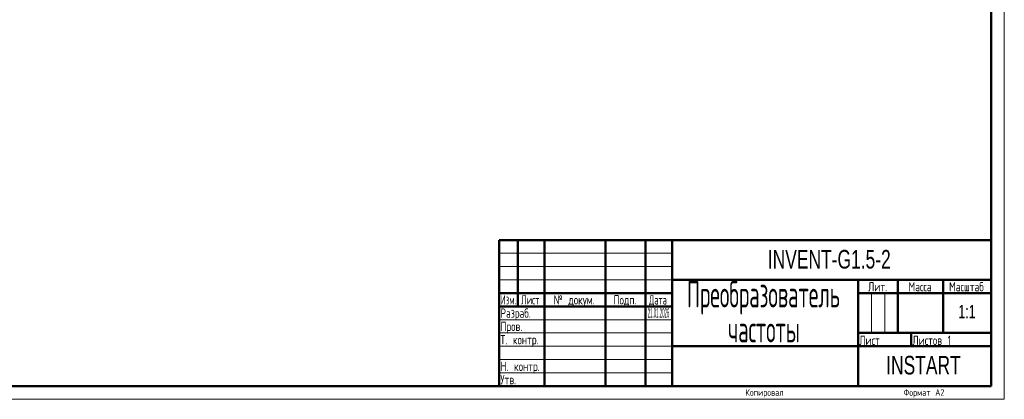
# Model space of a CAD drawing. Header units: millimetres. Extents: x 0 to 594, y 0 to 420.
# Tile 8 of 12: x 224 to 594, y 0 to 143. Entities that reach past the tile are written whole.
import ezdxf

# ---------------------------------------------------------------- set-up
doc = ezdxf.new("R2010")
doc.units = ezdxf.units.MM
doc.linetypes.add('SLD-Сплошная', pattern=[0])
doc.styles.add('SLDTEXTSTYLE0', font='TXT', dxfattribs={"width": 0.7, "bigfont": 'bigfont'})
doc.styles.add('SLDTEXTSTYLE1', font='TXT', dxfattribs={"width": 0.7})
doc.styles.add('SLDTEXTSTYLE2', font='TXT', dxfattribs={"width": 0.597433, "bigfont": 'bigfont'})
doc.styles.add('SLDTEXTSTYLE3', font='TXT', dxfattribs={"width": 0.628357, "bigfont": 'bigfont'})
doc.styles.add('SLDTEXTSTYLE4', font='TXT', dxfattribs={"width": 0.531719, "bigfont": 'bigfont'})
doc.styles.add('SLDTEXTSTYLE5', font='TXT', dxfattribs={"width": 0.57744, "bigfont": 'bigfont'})
doc.styles.add('SLDTEXTSTYLE6', font='TXT', dxfattribs={"width": 0.278035})

# ---------------------------------------------------------------- blocks, each defined once
blk = doc.blocks.new('SW_NOTE_0')
at = {"color": 0, "linetype": 'Continuous', "lineweight": 0, "char_height": 10, "attachment_point": 2, "style": 'SLDTEXTSTYLE4'}
for s, insert in [('Преобразователь', (33, 12.85)), ('частоты', (33.19, -0.33))]:
    blk.add_mtext(s, dxfattribs=dict(at, insert=insert))

msp = doc.modelspace()

# ---------------------------------------------------------------- linework, layer by layer
at = {"color": 7, "linetype": 'SLD-Сплошная', "lineweight": 18}
for p, q in [((594, 420), (594, 0)), ((404, 55), (469, 55)), ((404, 50), (469, 50)), ((404, 45), (469, 45)), ((544, 40), (544, 25)), ((549, 40), (549, 25)), ((404, 30), (469, 30)), ((404, 25), (469, 25)), ((404, 20), (469, 20)), ((404, 15), (469, 15)), ((404, 10), (469, 10)), ((0, 0), (594, 0))]:
    msp.add_line(p, q, dxfattribs=at)
at = {"color": 7, "linetype": 'SLD-Сплошная', "lineweight": 50}
for p, q in [((589, 5), (589, 415)), ((404, 60), (589, 60)), ((404, 60), (404, 5)), ((411, 35), (411, 60)), ((421, 60), (421, 5)), ((444, 60), (444, 5)), ((459, 60), (459, 5)), ((469, 60), (469, 5)), ((469, 45), (589, 45)), ((539, 45), (539, 5)), ((554, 45), (554, 25)), ((571, 45), (571, 25)), ((404, 40), (469, 40)), ((539, 40), (589, 40)), ((404, 35), (469, 35)), ((539, 25), (589, 25)), ((559, 25), (559, 20)), ((469, 20), (589, 20)), ((20, 5), (589, 5))]:
    msp.add_line(p, q, dxfattribs=at)

# ---------------------------------------------------------------- block references
at = {"color": 7, "linetype": 'Continuous', "lineweight": 0}
msp.add_blockref('SW_NOTE_0', (470.4, 31.75), dxfattribs=at)

# ---------------------------------------------------------------- texts
for s, insert, char_height, attachment_point, style in [('INVENT-G1.5-2', (528.16, 56.25), 7, 2, 'SLDTEXTSTYLE1'), ('Масштаб', (579.75, 44.15), 3.5, 2, 'SLDTEXTSTYLE0'), ('Лит.', (546.35, 44.15), 3.5, 2, 'SLDTEXTSTYLE0'), ('Масса', (562.31, 44.15), 3.5, 2, 'SLDTEXTSTYLE0'), ('Изм.', (407.45, 39.21), 3.5, 2, 'SLDTEXTSTYLE5'), ('Лист', (415.66, 39.21), 3.5, 2, 'SLDTEXTSTYLE3'), ('№ докум.', (432.18, 39.21), 3.5, 2, 'SLDTEXTSTYLE0'), ('Подп.', (451.32, 39.21), 3.5, 2, 'SLDTEXTSTYLE0'), ('Дата', (463.69, 39.21), 3.5, 2, 'SLDTEXTSTYLE2'), ('Разраб.', (404.45, 34.21), 3.5, 1, 'SLDTEXTSTYLE0'), ('21.01.2026', (459.86, 34.31), 3.5, 1, 'SLDTEXTSTYLE6'), ('1:1', (579.95, 35.56), 5, 2, 'SLDTEXTSTYLE1'), ('Пров.', (404.45, 29.21), 3.5, 1, 'SLDTEXTSTYLE0'), ('Т. контр.', (404.45, 24.21), 3.5, 1, 'SLDTEXTSTYLE0'), ('Лист', (539.45, 23.96), 3.5, 1, 'SLDTEXTSTYLE0'), ('Листов 1', (559.45, 23.96), 3.5, 1, 'SLDTEXTSTYLE0'), ('INSTART', (563.58, 16.36), 7, 2, 'SLDTEXTSTYLE1'), ('Н. контр.', (404.45, 14.15), 3.5, 1, 'SLDTEXTSTYLE0'), ('Утв.', (404.45, 9.15), 3.5, 1, 'SLDTEXTSTYLE0'), ('Копировал', (503.8, 3.83), 2.5, 2, 'SLDTEXTSTYLE0'), ('Формат А2', (563.79, 3.83), 2.5, 2, 'SLDTEXTSTYLE0')]:
    msp.add_mtext(s, dxfattribs=dict(at, insert=insert, char_height=char_height, attachment_point=attachment_point, style=style))

doc.saveas('drawing.dxf')
